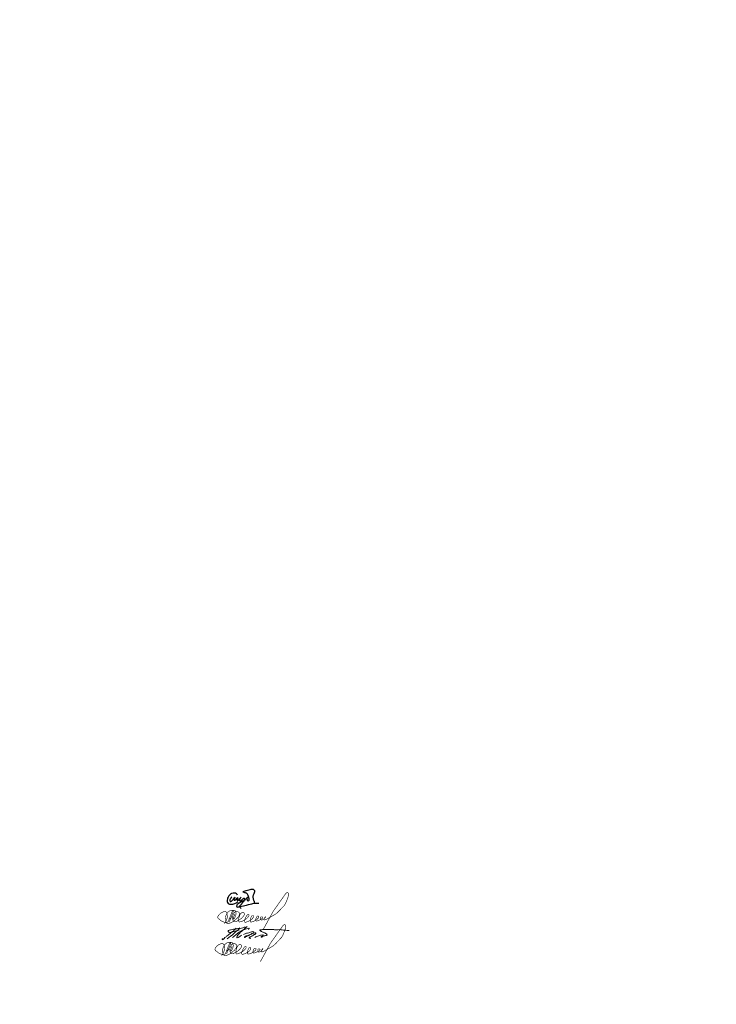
# Model space of a CAD drawing. Header units: millimetres. Extents: x 0 to 210, y 0 to 297.
import ezdxf

# ---------------------------------------------------------------- set-up
doc = ezdxf.new("R2010")
doc.units = ezdxf.units.MM
doc.linetypes.add('K5LT32770', pattern=[0])
doc.linetypes.add('K5LT_THIN', pattern=[0])

# ---------------------------------------------------------------- blocks, each defined once
blk = doc.blocks.new('U3')
at = {"color": 7, "linetype": 'K5LT32770', "lineweight": 30}
for points, knots in [([(65.64802958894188, 32.93018809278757), (65.57389807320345, 33.08664052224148), (65.47774436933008, 33.21484546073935), (65.35956847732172, 33.31480290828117), (65.20066693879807, 33.44920758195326), (64.96830061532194, 33.52954430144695), (64.76341551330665, 33.56480253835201), (64.48327913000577, 33.61301060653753), (64.14840455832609, 33.55010055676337), (63.88841680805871, 33.43980272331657), (63.56780752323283, 33.30378666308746), (63.28510540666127, 33.00341556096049), (63.07111032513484, 32.7186499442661), (62.86763211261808, 32.44787924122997), (62.69330624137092, 32.11644261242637), (62.61918791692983, 31.78595901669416), (62.56410815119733, 31.54036578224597), (62.52996644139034, 31.26083070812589), (62.58072643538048, 31.01672938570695), (62.62609304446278, 30.79856448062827), (62.71279613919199, 30.52847333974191), (62.86918754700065, 30.39173031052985), (63.03875577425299, 30.2434659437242), (63.34839377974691, 30.22278592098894), (63.59034032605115, 30.19942290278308), (63.99933687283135, 30.15992908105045), (64.43515831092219, 30.29819433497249), (64.83072310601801, 30.43019179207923), (65.18131956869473, 30.5471836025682), (65.51785753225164, 30.70743977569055), (65.84033699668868, 30.91096031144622)], [0, 0, 0, 0, 1, 1, 1, 2, 2, 2, 3, 3, 3, 4, 4, 4, 5, 5, 5, 6, 6, 6, 7, 7, 7, 8, 8, 8, 9, 9, 9, 10, 10, 10, 10]), ([(63.90764754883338, 32.43980420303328), (63.82708218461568, 32.25896263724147), (63.73413360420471, 32.08588597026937), (63.6288018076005, 31.92057420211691), (63.54389885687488, 31.78732424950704), (63.39061274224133, 31.68197958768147), (63.34995606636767, 31.53595938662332), (63.32196530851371, 31.43542937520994), (63.29733624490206, 31.30046702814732), (63.34034069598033, 31.20903679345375), (63.36985584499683, 31.14628568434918), (63.43439410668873, 31.0738873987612), (63.49418662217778, 31.04557549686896), (63.59063317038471, 30.99990782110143), (63.74450772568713, 31.06518509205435), (63.84995532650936, 31.11288308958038), (64.00243464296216, 31.18185533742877), (64.10272356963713, 31.35382595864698), (64.22495477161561, 31.47826716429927), (64.49842871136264, 31.75668565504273), (65.08838588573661, 32.47783931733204), (65.00379977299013, 32.35326586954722), (64.9661659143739, 32.29784093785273), (64.7538908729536, 32.0957215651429), (64.6864925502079, 31.93980494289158), (64.63672406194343, 31.82467248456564), (64.55655841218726, 31.67019873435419), (64.59995421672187, 31.56480549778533), (64.62679818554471, 31.49961088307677), (64.69966051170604, 31.41642894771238), (64.76341551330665, 31.39172883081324), (64.85149544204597, 31.35760469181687), (64.98468827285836, 31.4346769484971), (65.08072273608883, 31.47826716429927), (65.35652500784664, 31.60345431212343), (65.62594352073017, 32.31813446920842), (65.66726032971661, 32.21865068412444), (65.69242929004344, 32.15804814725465), (65.57555433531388, 31.84195393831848), (65.57110662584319, 31.65134383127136), (65.56857521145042, 31.54285806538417), (65.53265342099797, 31.37009790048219), (65.59033736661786, 31.32442123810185), (65.64686600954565, 31.27965939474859), (65.81763051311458, 31.3242181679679), (65.90764458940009, 31.37249809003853), (65.97822970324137, 31.41035709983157), (66.03098917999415, 31.48644229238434), (66.09033662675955, 31.54557475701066), (66.33045072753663, 31.78481906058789), (66.74284061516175, 32.38282576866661), (66.7345664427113, 32.33403512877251), (66.72821365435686, 32.29657439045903), (66.3734614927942, 31.91876553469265), (66.3211055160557, 31.67057457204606), (66.29788685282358, 31.56050762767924), (66.24795328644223, 31.40963981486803), (66.30187477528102, 31.32442123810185), (66.33961981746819, 31.26476823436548), (66.4352179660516, 31.20482256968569), (66.50379755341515, 31.18980605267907), (66.62784105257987, 31.16264489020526), (66.76838475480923, 31.31923152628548), (66.88841236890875, 31.40134420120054), (67.04300258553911, 31.50710166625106), (67.16649518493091, 31.65605500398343), (67.31148866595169, 31.7763436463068), (67.39044022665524, 31.84184297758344), (67.46213003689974, 31.92059518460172), (67.55187292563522, 31.96865105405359), (67.5945684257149, 31.99151380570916), (67.65182910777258, 32.02953137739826), (67.68648811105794, 32.02634327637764), (67.75341183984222, 32.02018731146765), (67.76648870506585, 31.84565919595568), (67.77302644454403, 31.75711290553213), (67.78616224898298, 31.57920328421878), (67.62976796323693, 31.40524716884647), (67.54225755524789, 31.23788290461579), (67.41902300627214, 31.00219597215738), (67.26224628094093, 30.78315339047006), (67.10956588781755, 30.564806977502), (66.89264773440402, 30.25459490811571), (66.68506797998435, 29.92423762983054), (66.40764384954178, 29.67057753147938), (66.24338841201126, 29.52039214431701), (66.0799878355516, 29.30190097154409), (65.86918310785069, 29.26673197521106), (65.77878804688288, 29.2516511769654), (65.64732792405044, 29.22794475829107), (65.58072199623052, 29.27634734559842), (65.52414926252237, 29.31745880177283), (65.49297753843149, 29.42096013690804), (65.47495292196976, 29.49750086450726), (65.44575184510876, 29.62150193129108), (65.48415450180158, 29.76920458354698), (65.5230297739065, 29.89173105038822), (65.58780214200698, 30.09587957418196), (65.75059283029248, 30.28022507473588), (65.90764458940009, 30.43019179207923), (66.0456321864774, 30.56195438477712), (66.22297557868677, 30.65679268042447), (66.38841310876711, 30.75711438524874), (66.58912007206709, 30.87882355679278), (66.80378931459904, 30.97758454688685), (67.01341218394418, 31.08403697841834), (67.1220400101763, 31.13920126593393), (67.2284554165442, 31.2000861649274), (67.3403347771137, 31.24749827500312), (67.49204394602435, 31.31178941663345), (67.67558434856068, 31.31494500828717), (67.81148792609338, 31.40134420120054), (67.9214985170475, 31.47128221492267), (68.00349121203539, 31.58755952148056), (68.09994903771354, 31.68018994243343), (68.33216050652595, 31.90318736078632), (68.50947940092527, 32.21521963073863), (68.80187107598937, 32.34365049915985), (68.84241448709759, 32.36145889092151), (68.91697071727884, 32.39327661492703), (68.9268708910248, 32.39172735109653), (68.9410867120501, 32.38950273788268), (68.82279983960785, 32.31665578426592), (68.77302496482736, 32.27634290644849), (68.71660124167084, 32.23064509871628), (68.650818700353, 32.18847365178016), (68.60956366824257, 32.13211235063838), (68.54157475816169, 32.03922808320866), (68.51629493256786, 31.90190337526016), (68.5134099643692, 31.78595901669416), (68.51039464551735, 31.6647759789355), (68.54290271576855, 31.52916170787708), (68.59994829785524, 31.42057494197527), (68.63646798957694, 31.35105938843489), (68.68277674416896, 31.25811340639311), (68.74417885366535, 31.22826753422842), (68.82414316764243, 31.1893990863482), (68.98008911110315, 31.22946542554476), (69.05187070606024, 31.28595975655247), (69.13006957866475, 31.34750468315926), (69.157759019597, 31.49473295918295), (69.17687052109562, 31.60326697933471), (69.2056766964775, 31.76685695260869), (69.14301682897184, 31.94516619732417), (69.10956292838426, 32.11288160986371), (69.07981409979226, 32.26202227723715), (69.04686304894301, 32.41322133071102), (68.99417848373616, 32.55518864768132), (68.92924539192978, 32.73016165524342), (68.83089694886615, 32.89430621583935), (68.73456348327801, 33.05518790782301), (68.6574988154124, 33.18388974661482), (68.60195212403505, 33.34510778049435), (68.48456385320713, 33.43018735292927), (68.41844488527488, 33.47810843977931), (68.33197027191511, 33.50387457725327), (68.25379496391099, 33.53595642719), (68.1227014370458, 33.58975503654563), (67.985481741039, 33.62866451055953), (67.84994940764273, 33.67057161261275), (67.71622703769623, 33.7119190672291), (67.5776204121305, 33.73843050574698), (67.44610385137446, 33.78595605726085), (67.38124783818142, 33.80939278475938), (67.26139213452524, 33.83290107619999), (67.25379644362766, 33.86287902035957), (67.24478561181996, 33.89844210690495), (67.39309048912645, 33.94970140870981), (67.46533459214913, 33.98787883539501), (67.6149589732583, 34.0669479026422), (67.77821672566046, 34.11949743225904), (67.93648774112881, 34.18018624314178), (68.43404557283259, 34.37097413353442), (68.94278588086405, 34.55253216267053), (69.46533163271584, 34.65133939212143), (69.6936322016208, 34.69450833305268), (69.9358690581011, 34.79072621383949), (70.15763830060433, 34.74749309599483), (70.28227561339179, 34.7231954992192), (70.42064026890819, 34.67818867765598), (70.52302237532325, 34.60326254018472), (70.62088814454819, 34.53164158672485), (70.72855049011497, 34.42593867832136), (70.76340663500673, 34.31480142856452), (70.79558886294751, 34.21218984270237), (70.75760623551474, 34.08300773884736), (70.744175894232, 33.96864809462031), (70.71851726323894, 33.75016430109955), (70.67680774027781, 33.52518036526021), (70.59032996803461, 33.32441827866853), (70.53240387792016, 33.18994022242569), (70.4103895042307, 33.07882449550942), (70.3691764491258, 32.93980346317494), (70.33948522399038, 32.83964819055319), (70.34122831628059, 32.72848740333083), (70.3307149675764, 32.62249624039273), (70.31739772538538, 32.48823740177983), (70.29591246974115, 32.35240589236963), (70.30186885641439, 32.21865068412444), (70.30891626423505, 32.06039576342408), (70.34502307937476, 31.90056699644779), (70.38840718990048, 31.74749753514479), (70.4236728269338, 31.62307197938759), (70.47776925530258, 31.50376638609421), (70.52302237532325, 31.3821134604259), (70.56121223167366, 31.27944854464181), (70.60490855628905, 31.17859716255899), (70.6384068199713, 31.074421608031), (70.66789345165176, 30.98272174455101), (70.70274433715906, 30.89029219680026), (70.71532978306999, 30.79557586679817), (70.727462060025, 30.70427002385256), (70.727462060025, 30.6113214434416), (70.71532978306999, 30.51673012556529)], [0, 0, 0, 0, 1, 1, 1, 2, 2, 2, 3, 3, 3, 4, 4, 4, 5, 5, 5, 6, 6, 6, 7, 7, 7, 8, 8, 8, 9, 9, 9, 10, 10, 10, 11, 11, 11, 12, 12, 12, 13, 13, 13, 14, 14, 14, 15, 15, 15, 16, 16, 16, 17, 17, 17, 18, 18, 18, 19, 19, 19, 20, 20, 20, 21, 21, 21, 22, 22, 22, 23, 23, 23, 24, 24, 24, 25, 25, 25, 26, 26, 26, 27, 27, 27, 28, 28, 28, 29, 29, 29, 30, 30, 30, 31, 31, 31, 32, 32, 32, 33, 33, 33, 34, 34, 34, 35, 35, 35, 36, 36, 36, 37, 37, 37, 38, 38, 38, 39, 39, 39, 40, 40, 40, 41, 41, 41, 42, 42, 42, 43, 43, 43, 44, 44, 44, 45, 45, 45, 46, 46, 46, 47, 47, 47, 48, 48, 48, 49, 49, 49, 50, 50, 50, 51, 51, 51, 52, 52, 52, 53, 53, 53, 54, 54, 54, 55, 55, 55, 56, 56, 56, 57, 57, 57, 58, 58, 58, 59, 59, 59, 60, 60, 60, 61, 61, 61, 62, 62, 62, 63, 63, 63, 64, 64, 64, 65, 65, 65, 66, 66, 66, 67, 67, 67, 68, 68, 68, 69, 69, 69, 70, 70, 70, 71, 71, 71, 71]), ([(66.81148940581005, 28.85327104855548), (66.57155407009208, 29.02453704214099), (66.42732351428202, 29.17197272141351), (66.37879773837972, 29.29557808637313), (66.2545476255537, 29.61206927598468), (67.38218914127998, 29.6264211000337), (67.88841088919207, 29.77634660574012), (68.58147206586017, 29.98160753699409), (69.27595915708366, 30.19543275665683), (69.98456163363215, 30.3340380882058), (70.4199317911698, 30.41919814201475), (70.86007067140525, 30.53038100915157), (71.30186737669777, 30.53596086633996), (71.5478266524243, 30.53906731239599), (71.79462115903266, 30.52304169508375), (72.04225089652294, 30.48788401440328)], [0, 0, 0, 0, 1, 1, 1, 2, 2, 2, 3, 3, 3, 4, 4, 4, 5, 5, 5, 5])]:
    blk.add_open_spline(points, degree=3, knots=knots, dxfattribs=at)
blk = doc.blocks.new('U4')
at = {"color": 7, "linetype": 'K5LT_THIN', "const_width": 0.18}
for points in [[(64.04964859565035, 17.59320270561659), (63.66948516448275, 16.62952065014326), (63.59005243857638, 16.44735359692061), (63.53022868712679, 16.24286150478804), (63.52707965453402, 16.16421263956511), (63.53337771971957, 16.09499763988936), (63.58375437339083, 16.05724715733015), (63.69393808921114, 16.07297694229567), (63.79783208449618, 16.17679446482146), (63.9489537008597, 16.34668403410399), (64.02450592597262, 16.48510902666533), (64.06858451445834, 16.59522246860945), (64.33784134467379, 17.36682962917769), (64.37736661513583, 17.63769310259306), (64.36042482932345, 17.91420393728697), (64.28983290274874, 18.28264885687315), (64.21497829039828, 18.44721036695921), (64.08523542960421, 18.59182655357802), (63.90558130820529, 18.68159055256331), (63.60616333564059, 18.72148620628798), (63.32171781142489, 18.72148620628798), (63.0023418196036, 18.70153587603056), (62.69793016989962, 18.63172220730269), (62.51329071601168, 18.54694699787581), (62.24381787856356, 18.37240784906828), (61.94938523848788, 18.15797805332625), (61.80466969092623, 17.97845506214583), (61.61503655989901, 17.67924505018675), (61.46353299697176, 17.41015260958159), (61.31800324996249, 17.02235102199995), (61.21657712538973, 16.68743097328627), (61.17591340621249, 16.35032587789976), (61.19944412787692, 15.84086668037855), (61.24650557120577, 15.40194457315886), (61.36415059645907, 15.03356945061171), (61.48180420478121, 14.89248537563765), (61.67004139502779, 14.77491861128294), (61.85044319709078, 14.72788893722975), (62.00730617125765, 14.72788893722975), (62.25830013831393, 14.76708119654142), (62.54066021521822, 14.82978575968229), (62.7681151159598, 14.90032284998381), (62.9485088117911, 14.99437719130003), (63.20734627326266, 15.11194395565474), (63.53153307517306, 15.30410861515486), (63.63814408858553, 15.38591545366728), (63.74475510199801, 15.48103743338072), (63.9484551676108, 15.64844756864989), (64.58194739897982, 16.17595630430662), (64.81557591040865, 16.40942352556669), (65.05259449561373, 16.68349480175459), (65.25471575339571, 16.97449814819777), (65.32985265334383, 17.16221284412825), (65.37279279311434, 17.41428833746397), (65.39426310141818, 17.66100090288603), (65.36742527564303, 17.82190060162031), (65.32448513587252, 17.9828003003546), (65.19031364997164, 18.11688506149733), (65.04539902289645, 18.20806091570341), (64.84144957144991, 18.25632780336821), (64.70190246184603, 18.28314774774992), (64.433551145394, 18.28314774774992), (64.30473883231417, 18.28314774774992), (64.2627874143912, 18.27904694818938), (64.20676906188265, 18.26993733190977), (64.16508371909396, 18.25301020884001), (64.11688382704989, 18.22958272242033), (64.08561761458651, 18.20094185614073), (64.00224669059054, 18.12022757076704), (63.92929489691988, 18.03300785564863), (63.81607825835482, 17.89425855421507), (63.70857818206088, 17.73444145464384), (63.61944086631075, 17.56151866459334), (63.54078085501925, 17.38859587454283), (63.43143637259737, 17.07648479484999), (63.35551817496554, 16.84228425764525), (63.32909615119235, 16.59458887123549), (63.34774954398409, 16.14724063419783), (63.40157420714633, 15.92930864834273), (63.47555644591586, 15.66593837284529), (63.55415804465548, 15.51807951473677), (63.6251822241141, 15.41890155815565), (63.6889611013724, 15.33239531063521), (63.74363334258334, 15.2891471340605), (63.81694252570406, 15.25120210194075), (63.85851175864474, 15.23841571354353), (63.93843467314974, 15.22121423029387), (64.01136143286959, 15.21963279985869), (64.12234289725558, 15.21963279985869), (64.23173720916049, 15.25131684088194), (64.40931422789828, 15.30359977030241), (64.98619825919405, 15.6012831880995), (65.8079362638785, 16.11432933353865), (66.09812314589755, 16.35250597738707), (66.30000336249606, 16.55226867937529), (66.54345305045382, 16.82916861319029), (66.76390369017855, 17.14530568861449), (66.87998659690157, 17.36162626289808), (66.90271980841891, 17.41183387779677), (66.91682822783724, 17.48230105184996), (66.91357119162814, 17.56036126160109), (66.9038081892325, 17.63191103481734), (66.87731130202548, 17.71965455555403), (66.83360655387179, 17.81383364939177), (66.7871683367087, 17.86979335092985), (66.69507296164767, 17.94673108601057), (66.63525755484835, 17.98336404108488), (66.55228526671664, 18.01228928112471), (66.47703201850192, 18.01807134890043), (66.38827664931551, 18.01614564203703), (66.26864583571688, 18.01035856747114), (66.17989046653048, 17.98336404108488), (66.09691817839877, 17.94673108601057), (66.02552850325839, 17.9100931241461), (65.89076716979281, 17.80692415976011), (65.76365001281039, 17.68966173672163), (65.68360240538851, 17.58271622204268), (65.62579758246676, 17.47680335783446), (65.51342876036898, 17.2262843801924), (65.4318273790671, 16.98167210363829), (65.28495986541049, 16.56854223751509), (65.22125585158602, 16.29830234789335), (65.17799170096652, 16.03409897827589), (65.16837842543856, 15.69784193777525), (65.17726047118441, 15.54517882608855), (65.20330889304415, 15.41974967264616), (65.23295481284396, 15.32876842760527), (65.25645215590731, 15.28179358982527), (65.30346376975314, 15.22894691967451), (65.3401890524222, 15.20105939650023), (65.39600784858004, 15.18637728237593), (65.47680313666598, 15.18344383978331), (65.57006175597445, 15.19768696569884), (66.12339027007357, 15.36620455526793), (66.72678787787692, 15.63741230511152), (67.5138278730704, 16.15792667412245), (67.75205118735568, 16.38482361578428), (67.97539336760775, 16.62660222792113), (68.19400770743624, 16.91875302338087), (68.26307923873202, 17.10282581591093), (68.26307923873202, 17.23102372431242), (68.26233155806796, 17.28983205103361), (68.25195367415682, 17.33530520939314), (68.23997242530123, 17.36243450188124), (68.21762163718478, 17.39036196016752), (68.18249161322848, 17.42386692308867), (68.14017469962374, 17.4493997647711), (68.10504491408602, 17.46456080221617), (68.06886799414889, 17.46653139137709), (67.99893243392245, 17.4620214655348), (67.9290049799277, 17.43384456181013), (67.86224348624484, 17.39465730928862), (67.80010969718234, 17.33574425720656), (67.73159487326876, 17.24976676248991), (67.62256605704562, 17.09685420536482), (67.49921281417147, 16.91423809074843), (67.38042934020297, 16.72705226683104), (67.26620729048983, 16.49877345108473), (67.14175732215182, 16.22410350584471), (67.02672107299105, 15.97693699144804), (66.97494871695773, 15.81024527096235), (66.93468387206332, 15.57457798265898), (66.93468387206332, 15.38489275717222), (66.95194132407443, 15.21245389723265), (66.98361475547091, 15.17887907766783), (67.03732330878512, 15.12322365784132), (67.07710607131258, 15.10136264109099), (67.14274604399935, 15.08148216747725), (67.22031743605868, 15.07751106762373), (67.33170611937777, 15.08943432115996), (67.44110877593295, 15.12322365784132), (67.93148119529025, 15.28267663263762), (68.26376063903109, 15.44269829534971), (68.75675017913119, 15.74159895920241), (69.08560664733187, 15.9768621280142), (69.25904567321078, 16.13532232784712), (69.41762025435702, 16.32844984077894), (69.56637365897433, 16.5470902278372), (69.64321405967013, 16.68838387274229), (69.66165978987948, 16.81738996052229), (69.66783316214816, 16.90837126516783), (69.66480047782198, 16.96436088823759), (69.64057190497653, 17.02035051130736), (69.59665949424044, 17.07331686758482), (69.52548582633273, 17.11720358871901), (69.47854073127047, 17.12628328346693), (69.38767511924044, 17.13082313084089), (69.33467300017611, 17.12930649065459), (69.26047475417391, 17.10358410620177), (69.20596034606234, 17.07180529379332), (69.16507251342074, 17.04002642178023), (69.11446316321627, 16.96698998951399), (69.048856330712, 16.86866014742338), (68.97779066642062, 16.73208099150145), (68.86845452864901, 16.49717205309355), (68.80831487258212, 16.33328401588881), (68.74271662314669, 16.09291231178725), (68.70991308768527, 15.83068948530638), (68.6825769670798, 15.59578048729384), (68.68710525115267, 15.46296292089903), (68.70057399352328, 15.39029562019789), (68.71673472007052, 15.32570027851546), (68.7355874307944, 15.27725374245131), (68.75444037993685, 15.22611826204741), (68.79753000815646, 15.1776717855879), (68.916039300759, 15.14806305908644), (69.09379894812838, 15.17497777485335), (69.51492531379, 15.28372430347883), (69.8167196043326, 15.4057111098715), (70.35714442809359, 15.70982509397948), (70.66452248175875, 15.94446467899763), (70.91214306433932, 16.1663079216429), (71.13578422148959, 16.37504052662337), (71.20709092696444, 16.51459300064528), (71.22492177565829, 16.72243761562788), (71.21092135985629, 16.82064270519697), (71.18749864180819, 16.87183802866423), (71.13187081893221, 16.92011492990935), (71.02354819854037, 16.94059407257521), (70.93279059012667, 16.94644599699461), (70.85520227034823, 16.94351756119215), (70.79079206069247, 16.91572480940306), (70.74248440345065, 16.88647031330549), (70.68093235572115, 16.81191223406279), (70.6035187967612, 16.68667268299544), (70.49297769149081, 16.47797005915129), (70.40015943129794, 16.2484190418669), (70.35375435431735, 16.07915311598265), (70.30318672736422, 15.91609823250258), (70.28121812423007, 15.77730899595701), (70.28007967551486, 15.71840589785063), (70.29255135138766, 15.65044307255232), (70.32202298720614, 15.6062670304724), (70.39903767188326, 15.51920699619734), (70.47888596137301, 15.45536994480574), (70.56101067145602, 15.4371357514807), (70.73211486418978, 15.46904927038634), (70.99219043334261, 15.56707977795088), (71.43235237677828, 15.75222515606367), (71.76840407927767, 15.90721809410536), (72.0355256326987, 16.07655888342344), (72.25094111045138, 16.23442041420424), (72.41067893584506, 16.37954544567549), (72.45636947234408, 16.47339528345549), (72.45636947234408, 16.53934257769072), (72.42337496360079, 16.60528993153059), (72.38021857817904, 16.65094768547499), (72.30915291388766, 16.68645315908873), (72.22285707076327, 16.7168900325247), (72.11116941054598, 16.72957664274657), (72.03756125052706, 16.72196363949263), (71.97918326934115, 16.7168900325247), (71.90557510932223, 16.6788452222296), (71.8268903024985, 16.56977945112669), (71.79897244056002, 16.49115049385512), (71.7786656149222, 16.37447678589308), (71.7786656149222, 16.27301895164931), (71.79897244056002, 16.12590342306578), (71.81420261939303, 15.99400877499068), (71.83704359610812, 15.9052325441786), (71.85735042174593, 15.8443588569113), (71.88781077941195, 15.80631404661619), (71.92334778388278, 15.78095083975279), (71.9868024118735, 15.77080356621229), (72.13147647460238, 15.76826923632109), (72.28123529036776, 15.79109811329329), (72.44113929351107, 15.87226140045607), (72.5832789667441, 15.9610375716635), (72.76203568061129, 16.08360313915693), (72.92152412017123, 16.22336518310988), (73.06874067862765, 16.36312222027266), (73.26257784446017, 16.60340916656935), (73.29447562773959, 16.66225236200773), (73.30673964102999, 16.72845410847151), (73.28466279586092, 16.75542372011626), (73.22822911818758, 16.75297420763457), (73.17915709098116, 16.71864610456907), (73.1129022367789, 16.6230202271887), (72.99758346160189, 16.45138954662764), (72.88471586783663, 16.24297624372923), (72.83564384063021, 16.14735537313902), (72.81846935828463, 16.00023978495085), (72.83319265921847, 15.92913400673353), (72.85964806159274, 15.87747472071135), (72.88347799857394, 15.84057735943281), (72.9210339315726, 15.81381725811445), (72.958191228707, 15.80064177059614), (73.02650673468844, 15.7994444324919), (73.09602696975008, 15.82100116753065), (73.38218386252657, 15.9310247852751), (73.90121347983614, 16.16099983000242), (74.55083329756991, 16.54327380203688), (75.72356231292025, 17.19323837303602), (76.3406694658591, 17.57370137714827), (76.75010521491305, 17.90846675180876), (77.34565932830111, 18.49120187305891), (78.04459221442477, 19.23560994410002), (78.89363296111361, 20.10900413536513), (79.26820452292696, 20.7079030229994), (79.74266536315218, 21.83083349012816), (79.94898254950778, 22.31609189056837), (80.07851774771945, 22.79932975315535), (80.15623052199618, 23.19627588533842), (80.18298513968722, 23.51028775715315), (80.18298513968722, 23.65058356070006), (80.14469773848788, 23.82063775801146), (80.05961520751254, 23.95242768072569), (79.92772848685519, 24.01194935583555), (79.7873337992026, 24.01619988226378), (79.69374282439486, 24.00344341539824), (79.60014350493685, 23.96518408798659), (79.48101933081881, 23.87165355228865), (79.39593679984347, 23.78237348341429), (79.23427112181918, 23.5613034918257), (76.50769431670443, 19.70571225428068), (75.99516232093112, 18.9841031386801), (75.53789241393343, 18.30819665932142), (72.5458307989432, 12.86337410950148)], [(63.66411764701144, 18.55496906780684), (63.48278505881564, 18.53798210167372), (63.40911038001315, 18.50400316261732), (63.2731109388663, 18.37942218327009), (63.13711149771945, 18.12460279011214), (62.7404382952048, 17.10531025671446), (62.24362666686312, 15.78164928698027), (62.04151375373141, 15.34961175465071), (61.9086385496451, 15.19469862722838), (61.60136015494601, 15.0314841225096), (61.45903785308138, 14.99860775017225), (61.24865753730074, 14.99616318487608), (60.98934633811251, 15.05483680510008), (60.73737199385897, 15.13306164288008), (60.44626267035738, 15.24307029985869), (60.21462829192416, 15.35767864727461), (59.98999841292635, 15.46473395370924), (59.78956372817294, 15.61323141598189), (59.58566434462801, 15.7824475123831), (59.3714037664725, 15.95512085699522), (59.13986070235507, 16.12433689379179), (58.98991901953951, 16.27780323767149), (58.9159537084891, 16.39519542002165), (58.87244017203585, 16.54736965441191), (58.87679393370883, 16.70824437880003), (58.94206006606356, 16.8952057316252), (59.06388456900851, 17.0995531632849), (59.40488011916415, 17.50432675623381), (59.7240067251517, 17.80402063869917), (60.07774813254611, 18.02687161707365), (60.51606543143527, 18.21898144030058), (60.80202300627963, 18.30396115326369), (60.97979934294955, 18.3274635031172), (61.07287533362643, 18.32347744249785), (61.16993935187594, 18.30487411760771), (61.30821545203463, 18.24110191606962), (61.41608936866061, 18.16704272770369), (61.52571637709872, 18.03482877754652), (61.63156302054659, 17.80061327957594), (61.6882708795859, 17.42284917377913), (61.72228748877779, 17.13197052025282), (61.73509128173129, 16.74484741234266), (61.72173078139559, 16.53453337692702), (61.66159946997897, 16.27080392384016), (61.57502944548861, 15.94614594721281), (61.492140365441, 15.72044133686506), (61.34081943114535, 15.35911047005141), (61.20943958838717, 15.12607228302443), (60.88755447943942, 14.67969184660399)], [(63.66096861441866, 18.54985552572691), (62.33578856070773, 15.13290202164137)], [(62.16632945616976, 16.04075908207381), (63.07512743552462, 16.47896283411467)]]:
    blk.add_lwpolyline(points, dxfattribs=at)
blk = doc.blocks.new('U5')
at = {"color": 7, "linetype": 'K5LT_THIN', "lineweight": 18}
blk.add_arc((43.27571638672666, 46.08685816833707), 32.6329467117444, 306.17976253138, 315.0279867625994, dxfattribs=at)
for points, knots in [([(61.11922055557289, 19.81577042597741), (61.10386585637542, 19.78222842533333), (61.06954790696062, 19.70726162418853), (61.01773687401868, 19.57224515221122), (61.19544878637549, 19.43143747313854), (61.53351129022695, 19.73846738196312), (61.87561359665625, 20.17808190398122), (62.53405938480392, 20.60864180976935), (63.19023857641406, 21.19206302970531), (63.92029909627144, 21.75737657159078), (64.65246162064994, 22.37156868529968), (65.07123060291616, 22.79341511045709), (65.26494071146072, 22.9885487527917)], [0, 0, 0, 0, 0.1136526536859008, 0.2540151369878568, 0.3767067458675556, 0.6606791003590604, 1.362779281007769, 2.210229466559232, 2.93150383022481, 4.01501653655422, 4.972839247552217, 5.797245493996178, 5.797245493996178, 5.797245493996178, 5.797245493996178]), ([(66.12054212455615, 22.38479224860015), (65.59059010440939, 22.24182860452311), (64.68968976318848, 21.99879529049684), (63.69185245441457, 21.69097878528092), (63.0372481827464, 21.69406451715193), (62.80653221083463, 22.00236834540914), (62.95022510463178, 22.33503174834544), (63.35058029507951, 22.36671138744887), (63.83141759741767, 22.51399524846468), (64.66423108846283, 22.63306194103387), (65.82186553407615, 22.94826541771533), (66.93906938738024, 22.8302436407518), (67.88245169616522, 23.46451623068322), (68.15050655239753, 23.11486214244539), (68.01207356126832, 23.05934639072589), (67.90540874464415, 23.01657062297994)], [0, 0, 0, 0, 1.640413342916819, 2.788646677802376, 3.181002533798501, 3.475016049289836, 3.785470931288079, 4.050236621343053, 4.60441585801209, 5.320543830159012, 6.566646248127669, 8.105836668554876, 8.942503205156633, 9.01600083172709, 9.26277644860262, 9.26277644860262, 9.26277644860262, 9.26277644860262]), ([(64.11379589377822, 20.14011043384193), (64.5246211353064, 20.48121800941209), (65.26529884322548, 21.09620158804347), (66.34640183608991, 21.86929155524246), (67.30768418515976, 22.49157594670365), (68.25949113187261, 22.67646785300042), (68.81882633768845, 22.88037703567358), (69.10799933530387, 22.92853956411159), (69.15855857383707, 22.90243314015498), (69.17127699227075, 22.82210748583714), (69.06346559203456, 22.75098197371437), (68.99424035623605, 22.6664706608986), (68.94113781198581, 22.60713050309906), (68.92924073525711, 22.59383595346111)], [0, 0, 0, 0, 1.600080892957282, 2.884789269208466, 3.99916787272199, 4.989608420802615, 5.748813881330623, 5.808954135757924, 5.844678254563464, 5.908099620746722, 6.008556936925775, 6.193432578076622, 6.246810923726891, 6.246810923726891, 6.246810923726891, 6.246810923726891]), ([(66.66407907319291, 21.78869819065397), (66.4389057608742, 21.56321254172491), (66.05794064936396, 21.18171899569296), (65.61594647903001, 20.70404633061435), (65.24760125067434, 19.64783828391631), (66.1659147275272, 20.3089418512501), (66.87376033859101, 20.81852737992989)], [0, 0, 0, 0, 0.943721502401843, 1.596658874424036, 2.060412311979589, 3.620108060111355, 3.620108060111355, 3.620108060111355, 3.620108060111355]), ([(68.55109203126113, 23.49756201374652), (68.25899268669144, 23.21224578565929), (67.67261716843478, 22.63948705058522), (67.05987665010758, 22.09502426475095), (66.75236903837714, 21.8217822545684)], [0, 0, 0, 0, 1.224779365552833, 2.458686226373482, 2.458686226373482, 2.458686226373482, 2.458686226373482]), ([(67.48065762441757, 21.09412648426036), (67.79215837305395, 21.20423383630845), (68.30234519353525, 21.38457150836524), (69.01542568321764, 21.59307655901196), (69.57772533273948, 21.72639265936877), (70.04118509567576, 21.88241428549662), (70.38200215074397, 21.96322784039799), (70.66920285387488, 21.80596128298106), (70.45700615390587, 21.47784029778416), (69.9266116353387, 21.23918006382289), (69.01890654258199, 20.72256358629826), (68.43983687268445, 20.57075089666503), (67.62773757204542, 20.06532659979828), (68.10149018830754, 20.64518364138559), (68.76854460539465, 20.68500086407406), (69.82348157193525, 21.26656729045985), (70.49614235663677, 21.51850972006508), (71.32295397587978, 21.59349496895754), (71.05887010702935, 21.11387511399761), (70.62061839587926, 21.0573831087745), (70.23135873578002, 20.59238921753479), (69.6825564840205, 20.45565704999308), (69.36232924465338, 20.25479223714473), (69.1254211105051, 20.05943762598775), (69.3462938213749, 19.79663825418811), (69.55860401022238, 19.87191424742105), (69.70975718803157, 19.92550661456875)], [0, 0, 0, 0, 0.9909634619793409, 1.623034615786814, 2.227872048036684, 2.723592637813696, 3.088374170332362, 3.278162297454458, 3.505493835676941, 3.998109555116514, 5.147712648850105, 6.302848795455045, 6.63349506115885, 6.869523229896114, 7.817375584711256, 8.90398493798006, 10.18180615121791, 10.43655857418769, 10.7724889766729, 11.22154742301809, 11.80402726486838, 12.45601227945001, 12.8325512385, 13.02892191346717, 13.20328184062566, 13.63422273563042, 13.63422273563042, 13.63422273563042, 13.63422273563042]), ([(70.93030230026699, 20.20168662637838), (71.12728244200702, 20.28651170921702), (71.52440462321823, 20.45752347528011), (72.08135102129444, 20.65457223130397), (72.6867855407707, 20.84705640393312), (73.04044240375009, 20.9005492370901), (73.42003317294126, 20.99475744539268), (73.44071260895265, 20.82164878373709), (73.23897460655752, 20.71242800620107), (73.17106780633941, 20.43062837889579), (73.02017115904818, 20.28165473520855), (72.71356556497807, 20.17520339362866), (72.86420131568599, 20.4014414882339), (73.06617495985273, 20.45303508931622), (73.35854046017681, 20.58829572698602), (73.74013015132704, 20.61720202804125), (74.08810247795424, 20.74893016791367), (74.3460791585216, 20.81473335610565), (74.58786045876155, 20.8317493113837), (74.53644033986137, 21.08342973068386), (74.36766717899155, 21.26517997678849), (74.02104978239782, 21.41034747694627), (73.66440903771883, 21.64128292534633), (73.26318359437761, 21.7861501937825), (72.95088994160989, 21.9637119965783), (72.67323220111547, 22.08055416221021), (72.50464219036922, 22.2135870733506), (72.37640941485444, 22.33952521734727), (72.47398016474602, 22.53272886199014), (72.79603622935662, 22.48766456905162), (73.25049800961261, 22.54310277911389), (74.47227159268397, 22.49957633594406), (75.87000921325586, 22.56763665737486), (77.34889225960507, 22.48021741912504), (78.30580414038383, 22.54449935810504), (79.11736929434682, 22.44410983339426), (79.86531197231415, 22.33067732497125), (80.46247099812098, 22.33348772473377), (80.93687331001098, 22.26501116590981), (81.16696165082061, 22.2485195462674), (81.27722300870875, 22.24061654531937)], [0, 0, 0, 0, 0.6416303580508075, 1.293560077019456, 1.794076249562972, 2.471832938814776, 2.611862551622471, 2.671967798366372, 2.913963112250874, 3.197799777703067, 3.472127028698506, 3.653660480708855, 3.783752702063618, 4.02206151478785, 4.33701123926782, 4.714930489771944, 5.169514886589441, 5.417603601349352, 5.569150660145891, 5.768386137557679, 5.982635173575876, 6.339041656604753, 6.859113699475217, 7.263982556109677, 7.608077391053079, 7.940186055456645, 8.151130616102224, 8.270541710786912, 8.42941520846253, 8.641048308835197, 9.14718134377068, 9.852257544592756, 12.26392269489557, 13.36561065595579, 14.28805013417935, 15.1318853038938, 15.81143494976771, 16.55596823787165, 16.9162960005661, 17.24785928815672, 17.24785928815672, 17.24785928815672, 17.24785928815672])]:
    blk.add_open_spline(points, degree=3, knots=knots, dxfattribs=at)
blk = doc.blocks.new('U6')
at = {"color": 7, "linetype": 'K5LT_THIN', "const_width": 0.18}
for points in [[(64.88700103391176, 27.25592024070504), (64.50683760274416, 26.29223818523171), (64.42740487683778, 26.11007113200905), (64.3675811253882, 25.90557903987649), (64.36443209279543, 25.82693017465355), (64.37073015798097, 25.7577151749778), (64.42110681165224, 25.7199646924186), (64.53129052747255, 25.73569447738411), (64.63518452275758, 25.8395119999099), (64.78630613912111, 26.00940156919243), (64.86185836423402, 26.14782656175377), (64.90593695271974, 26.2579400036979), (65.1751937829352, 27.02954716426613), (65.21471905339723, 27.30041063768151), (65.19777726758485, 27.57692147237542), (65.12718534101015, 27.9453663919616), (65.05233072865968, 28.10992790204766), (64.92258786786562, 28.25454408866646), (64.74293374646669, 28.34430808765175), (64.44351577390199, 28.38420374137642), (64.1590702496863, 28.38420374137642), (63.83969425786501, 28.36425341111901), (63.53528260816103, 28.29443974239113), (63.35064315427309, 28.20966453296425), (63.08117031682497, 28.03512538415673), (62.78673767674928, 27.82069558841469), (62.64202212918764, 27.64117259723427), (62.45238899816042, 27.3419625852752), (62.30088543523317, 27.07287014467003), (62.15535568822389, 26.6850685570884), (62.05392956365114, 26.35014850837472), (62.01326584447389, 26.01304341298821), (62.03679656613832, 25.503584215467), (62.08385800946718, 25.0646621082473), (62.20150303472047, 24.69628698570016), (62.31915664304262, 24.55520291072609), (62.5073938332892, 24.43763614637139), (62.68779563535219, 24.3906064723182), (62.84465860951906, 24.3906064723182), (63.09565257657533, 24.42979873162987), (63.37801265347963, 24.49250329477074), (63.60546755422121, 24.56304038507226), (63.78586125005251, 24.65709472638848), (64.04469871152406, 24.77466149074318), (64.36888551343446, 24.96682615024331), (64.47549652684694, 25.04863298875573), (64.58210754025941, 25.14375496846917), (64.78580760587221, 25.31116510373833), (65.41929983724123, 25.83867383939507), (65.65292834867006, 26.07214106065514), (65.88994693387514, 26.34621233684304), (66.09206819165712, 26.63721568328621), (66.16720509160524, 26.8249303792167), (66.21014523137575, 27.07700587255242), (66.23161553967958, 27.32371843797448), (66.20477771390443, 27.48461813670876), (66.16183757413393, 27.64551783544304), (66.02766608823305, 27.77960259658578), (65.88275146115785, 27.87077845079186), (65.67880200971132, 27.91904533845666), (65.53925490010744, 27.94586528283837), (65.27090358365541, 27.94586528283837), (65.14209127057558, 27.94586528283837), (65.1001398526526, 27.94176448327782), (65.04412150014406, 27.93265486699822), (65.00243615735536, 27.91572774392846), (64.9542362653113, 27.89230025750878), (64.92297005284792, 27.86365939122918), (64.83959912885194, 27.78294510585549), (64.76664733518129, 27.69572539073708), (64.65343069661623, 27.55697608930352), (64.54593062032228, 27.39715898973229), (64.45679330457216, 27.22423619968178), (64.37813329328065, 27.05131340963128), (64.26878881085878, 26.73920232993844), (64.19287061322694, 26.50500179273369), (64.16644858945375, 26.25730640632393), (64.1851019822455, 25.80995816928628), (64.23892664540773, 25.59202618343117), (64.31290888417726, 25.32865590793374), (64.39151048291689, 25.18079704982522), (64.4625346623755, 25.0816190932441), (64.5263135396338, 24.99511284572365), (64.58098578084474, 24.95186466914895), (64.65429496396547, 24.9139196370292), (64.69586419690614, 24.90113324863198), (64.77578711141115, 24.88393176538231), (64.848713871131, 24.88235033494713), (64.95969533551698, 24.88235033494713), (65.06908964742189, 24.91403437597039), (65.24666666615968, 24.96631730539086), (65.82355069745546, 25.26400072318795), (66.64528870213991, 25.7770468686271), (66.93547558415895, 26.01522351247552), (67.13735580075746, 26.21498621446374), (67.38080548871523, 26.49188614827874), (67.60125612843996, 26.80802322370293), (67.71733903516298, 27.02434379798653), (67.74007224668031, 27.07455141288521), (67.75418066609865, 27.14501858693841), (67.75092362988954, 27.22307879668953), (67.74116062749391, 27.29462856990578), (67.71466374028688, 27.38237209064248), (67.6709589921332, 27.47655118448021), (67.62452077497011, 27.5325108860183), (67.53242539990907, 27.60944862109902), (67.47260999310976, 27.64608157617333), (67.38963770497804, 27.67500681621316), (67.31438445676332, 27.68078888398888), (67.22562908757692, 27.67886317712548), (67.10599827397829, 27.67307610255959), (67.01724290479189, 27.64608157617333), (66.93427061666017, 27.60944862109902), (66.86288094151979, 27.57281065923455), (66.72811960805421, 27.46964169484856), (66.60100245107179, 27.35237927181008), (66.52095484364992, 27.24543375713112), (66.46315002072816, 27.1395208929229), (66.35078119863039, 26.88900191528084), (66.2691798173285, 26.64438963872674), (66.12231230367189, 26.23125977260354), (66.05860828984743, 25.9610198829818), (66.01534413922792, 25.69681651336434), (66.00573086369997, 25.3605594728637), (66.01461290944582, 25.20789636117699), (66.04066133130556, 25.08246720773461), (66.07030725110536, 24.99148596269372), (66.09380459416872, 24.94451112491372), (66.14081620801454, 24.89166445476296), (66.17754149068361, 24.86377693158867), (66.23336028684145, 24.84909481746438), (66.31415557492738, 24.84616137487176), (66.40741419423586, 24.86040450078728), (66.96074270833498, 25.02892209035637), (67.56414031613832, 25.30012984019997), (68.3511803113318, 25.8206442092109), (68.58940362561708, 26.04754115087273), (68.81274580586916, 26.28931976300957), (69.03136014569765, 26.58147055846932), (69.10043167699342, 26.76554335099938), (69.10043167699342, 26.89374125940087), (69.09968399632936, 26.95254958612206), (69.08930611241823, 26.99802274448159), (69.07732486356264, 27.02515203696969), (69.05497407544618, 27.05307949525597), (69.01984405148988, 27.08658445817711), (68.97752713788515, 27.11211729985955), (68.94239735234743, 27.12727833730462), (68.9062204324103, 27.12924892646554), (68.83628487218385, 27.12473900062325), (68.7663574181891, 27.09656209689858), (68.69959592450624, 27.05737484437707), (68.63746213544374, 26.998461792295), (68.56894731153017, 26.91248429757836), (68.45991849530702, 26.75957174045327), (68.33656525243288, 26.57695562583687), (68.21778177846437, 26.38976980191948), (68.10355972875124, 26.16149098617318), (67.97910976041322, 25.88682104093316), (67.86407351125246, 25.63965452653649), (67.81230115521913, 25.4729628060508), (67.77203631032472, 25.23729551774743), (67.77203631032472, 25.04761029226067), (67.78929376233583, 24.8751714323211), (67.82096719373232, 24.84159661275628), (67.87467574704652, 24.78594119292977), (67.91445850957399, 24.76408017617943), (67.98009848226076, 24.74419970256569), (68.05766987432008, 24.74022860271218), (68.16905855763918, 24.7521518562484), (68.27846121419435, 24.78594119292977), (68.76883363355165, 24.94539416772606), (69.1011130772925, 25.10541583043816), (69.5941026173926, 25.40431649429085), (69.92295908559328, 25.63957966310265), (70.09639811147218, 25.79803986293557), (70.25497269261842, 25.99116737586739), (70.40372609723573, 26.20980776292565), (70.48056649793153, 26.35110140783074), (70.49901222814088, 26.48010749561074), (70.50518560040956, 26.57108880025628), (70.50215291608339, 26.62707842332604), (70.47792434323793, 26.6830680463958), (70.43401193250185, 26.73603440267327), (70.36283826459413, 26.77992112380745), (70.31589316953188, 26.78900081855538), (70.22502755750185, 26.79354066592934), (70.17202543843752, 26.79202402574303), (70.09782719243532, 26.76630164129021), (70.04331278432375, 26.73452282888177), (70.00242495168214, 26.70274395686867), (69.95181560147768, 26.62970752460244), (69.8862087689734, 26.53137768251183), (69.81514310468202, 26.3947985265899), (69.70580696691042, 26.159889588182), (69.64566731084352, 25.99600155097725), (69.5800690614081, 25.75562984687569), (69.54726552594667, 25.49340702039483), (69.5199294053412, 25.25849802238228), (69.52445768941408, 25.12568045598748), (69.53792643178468, 25.05301315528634), (69.55408715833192, 24.9884178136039), (69.5729398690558, 24.93997127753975), (69.59179281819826, 24.88883579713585), (69.63488244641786, 24.84038932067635), (69.7533917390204, 24.81078059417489), (69.93115138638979, 24.83769530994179), (70.3522777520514, 24.94644183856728), (70.65407204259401, 25.06842864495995), (71.194496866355, 25.37254262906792), (71.50187492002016, 25.60718221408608), (71.74949550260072, 25.82902545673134), (71.97313665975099, 26.03775806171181), (72.04444336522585, 26.17731053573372), (72.0622742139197, 26.38515515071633), (72.04827379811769, 26.48336024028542), (72.0248510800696, 26.53455556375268), (71.96922325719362, 26.58283246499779), (71.86090063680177, 26.60331160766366), (71.77014302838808, 26.60916353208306), (71.69255470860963, 26.6062350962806), (71.62814449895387, 26.57844234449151), (71.57983684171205, 26.54918784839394), (71.51828479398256, 26.47462976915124), (71.4408712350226, 26.34939021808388), (71.33033012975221, 26.14068759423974), (71.23751186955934, 25.91113657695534), (71.19110679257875, 25.7418706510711), (71.14053916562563, 25.57881576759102), (71.11857056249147, 25.44002653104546), (71.11743211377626, 25.38112343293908), (71.12990378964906, 25.31316060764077), (71.15937542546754, 25.26898456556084), (71.23639011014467, 25.18192453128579), (71.31623839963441, 25.11808747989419), (71.39836310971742, 25.09985328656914), (71.56946730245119, 25.13176680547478), (71.82954287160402, 25.22979731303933), (72.26970481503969, 25.41494269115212), (72.60575651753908, 25.56993562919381), (72.8728780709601, 25.73927641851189), (73.08829354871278, 25.89713794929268), (73.24803137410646, 26.04226298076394), (73.29372191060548, 26.13611281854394), (73.29372191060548, 26.20206011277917), (73.2607274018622, 26.26800746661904), (73.21757101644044, 26.31366522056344), (73.14650535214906, 26.34917069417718), (73.06020950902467, 26.37960756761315), (72.94852184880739, 26.39229417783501), (72.87491368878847, 26.38468117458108), (72.81653570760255, 26.37960756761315), (72.74292754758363, 26.34156275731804), (72.6642427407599, 26.23249698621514), (72.63632487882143, 26.15386802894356), (72.61601805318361, 26.03719432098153), (72.61601805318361, 25.93573648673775), (72.63632487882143, 25.78862095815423), (72.65155505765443, 25.65672631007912), (72.67439603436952, 25.56795007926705), (72.69470286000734, 25.50707639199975), (72.72516321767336, 25.46903158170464), (72.76070022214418, 25.44366837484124), (72.8241548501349, 25.43352110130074), (72.96882891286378, 25.43098677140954), (73.11858772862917, 25.45381564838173), (73.27849173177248, 25.53497893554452), (73.42063140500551, 25.62375510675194), (73.5993881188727, 25.74632067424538), (73.75887655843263, 25.88608271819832), (73.90609311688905, 26.0258397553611), (74.09993028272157, 26.2661267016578), (74.13182806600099, 26.32496989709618), (74.1440920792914, 26.39117164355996), (74.12201523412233, 26.4181412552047), (74.06558155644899, 26.41569174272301), (74.01650952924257, 26.38136363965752), (73.9502546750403, 26.28573776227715), (73.8349358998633, 26.11410708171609), (73.72206830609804, 25.90569377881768), (73.67299627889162, 25.81007290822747), (73.65582179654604, 25.6629573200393), (73.67054509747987, 25.59185154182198), (73.69700049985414, 25.54019225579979), (73.72083043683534, 25.50329489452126), (73.758386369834, 25.4765347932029), (73.7955436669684, 25.46335930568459), (73.86385917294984, 25.46216196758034), (73.93337940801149, 25.4837187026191), (74.21953630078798, 25.59374232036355), (74.73856591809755, 25.82371736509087), (75.38818573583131, 26.20599133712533), (76.56091475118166, 26.85595590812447), (77.1780219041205, 27.23641891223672), (77.58745765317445, 27.57118428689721), (78.18301176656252, 28.15391940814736), (78.88194465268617, 28.89832747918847), (79.73098539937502, 29.77172167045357), (80.10555696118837, 30.37062055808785), (80.58001780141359, 31.4935510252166), (80.78633498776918, 31.97880942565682), (80.91587018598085, 32.4620472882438), (80.99358296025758, 32.85899342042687), (81.02033757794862, 33.1730052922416), (81.02033757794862, 33.3133010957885), (80.98205017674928, 33.4833552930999), (80.89696764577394, 33.61514521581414), (80.76508092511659, 33.674666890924), (80.624686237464, 33.67891741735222), (80.53109526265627, 33.66616095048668), (80.43749594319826, 33.62790162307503), (80.31837176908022, 33.5343710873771), (80.23328923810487, 33.44509101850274), (80.07162356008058, 33.22402102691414), (77.34504675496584, 29.36842978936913), (76.83251475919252, 28.64682067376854), (76.37524485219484, 27.97091419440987), (73.3831832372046, 22.52609164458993)], [(64.50147008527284, 28.21768660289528), (64.32013749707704, 28.20069963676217), (64.24646281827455, 28.16672069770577), (64.1104633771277, 28.04213971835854), (63.97446393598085, 27.78732032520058), (63.5777907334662, 26.76802779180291), (63.08097910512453, 25.44436682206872), (62.87886619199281, 25.01232928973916), (62.74599098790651, 24.85741616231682), (62.43871259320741, 24.69420165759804), (62.29639029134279, 24.6613252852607), (62.08600997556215, 24.65888071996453), (61.82669877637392, 24.71755434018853), (61.57472443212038, 24.79577917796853), (61.28361510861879, 24.90578783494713), (61.05198073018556, 25.02039618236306), (60.82735085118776, 25.12745148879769), (60.62691616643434, 25.27594895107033), (60.42301678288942, 25.44516504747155), (60.2087562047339, 25.61783839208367), (59.97721314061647, 25.78705442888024), (59.82727145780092, 25.94052077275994), (59.7533061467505, 26.0579129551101), (59.70979261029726, 26.21008718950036), (59.71414637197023, 26.37096191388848), (59.77941250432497, 26.55792326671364), (59.90123700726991, 26.76227069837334), (60.24223255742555, 27.16704429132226), (60.5613591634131, 27.46673817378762), (60.91510057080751, 27.6895891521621), (61.35341786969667, 27.88169897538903), (61.63937544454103, 27.96667868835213), (61.81715178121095, 27.99018103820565), (61.91022777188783, 27.98619497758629), (62.00729179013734, 27.96759165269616), (62.14556789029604, 27.90381945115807), (62.25344180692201, 27.82976026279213), (62.36306881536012, 27.69754631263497), (62.468915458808, 27.46333081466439), (62.52562331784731, 27.08556670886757), (62.5596399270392, 26.79468805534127), (62.57244371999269, 26.40756494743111), (62.559083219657, 26.19725091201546), (62.49895190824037, 25.93352145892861), (62.41238188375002, 25.60886348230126), (62.32949280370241, 25.38315887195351), (62.17817186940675, 25.02182800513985), (62.04679202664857, 24.78878981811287), (61.72490691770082, 24.34240938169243)], [(64.49832105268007, 28.21257306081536), (63.17314099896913, 24.79561955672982)], [(63.00368189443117, 25.70347661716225), (63.91247987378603, 26.14168036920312)]]:
    blk.add_lwpolyline(points, dxfattribs=at)

msp = doc.modelspace()

# ---------------------------------------------------------------- block references
for name in ['U6', 'U3', 'U4', 'U5']:
    msp.add_blockref(name, (0, 0))

doc.saveas('drawing.dxf')
